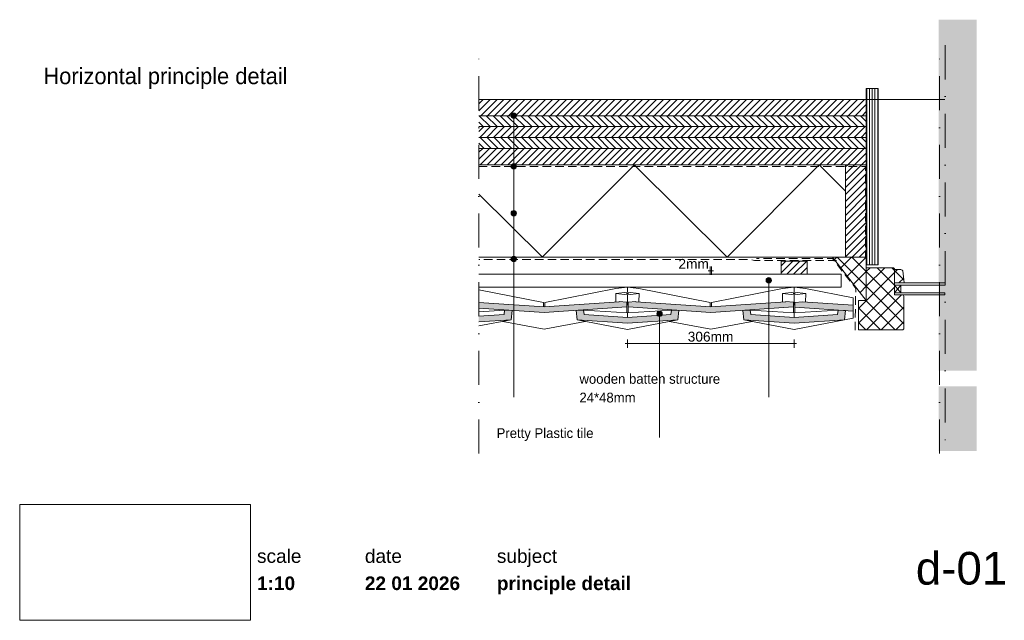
# Paper-space layout 'd-01 principle detail' of a CAD drawing. Header units: millimetres. Extents: x 14 to 194, y 11 to 271.
# Tile 1 of 2: x 14 to 194, y 11 to 121. Entities that reach past the tile are written whole.
import ezdxf
from ezdxf.xclip import XClip

# ---------------------------------------------------------------- set-up
doc = ezdxf.new("R2010")
doc.units = ezdxf.units.MM
doc.header["$MEASUREMENT"] = 0
doc.header["$XCLIPFRAME"] = 0
for name, pattern in [('B0302', [12.51, 6.26, -3.125, 0, -3.125]), ('B0701', [2.3412, 1.56, -0.7812]), ('Wipeout_Contour', [1000, 0, -1000])]:
    doc.linetypes.add(name, pattern=pattern)
for name, color, linetype in [('#01', 7, 'Continuous'), ('Dim - 1_50_100', 7, 'Continuous'), ('Info - 1_50_100', 7, 'Continuous'), ('Info - 1_5_10', 7, 'Continuous'), ('Info - Nederlands', 7, 'Continuous')]:
    doc.layers.add(name, color=color, linetype=linetype)
doc.styles.add('GENERATED_STYLE_1', font='HelveticaNeue.ttc')
doc.styles.add('GENERATED_STYLE_2', font='HelveticaNeue.ttc')
doc.styles.add('GENERATED_STYLE_3', font='Helvetica.ttc')
doc.styles.add('GENERATED_STYLE_4', font='txt')
picture_1 = doc.add_image_def('image1.png', size_in_pixel=(317, 159))
pattern_1 = [(45, (-428.7297, 229.6464), (-1.343503, 1.343503), []), (135, (-428.7297, 229.6464), (1.343503, 1.343503), [])]
pattern_2 = [(45, (-428.7297, 229.6464), (-0.6363961, 0.6363961), [])]
pattern_3 = [(315, (-428.7297, 229.6464), (0.6363961, 0.6363961), [])]

# ---------------------------------------------------------------- blocks, each defined once
blk = doc.blocks.new('Drawing_1_1', base_point=(-200, 60))
at = {"color": 2, "linetype": 'Continuous', "lineweight": 0}
for s, insert, char_height, attachment_point, style in [('\\A1;{\\pql;\\fHelvetica Neue|b0|i0|c0|p0;\\W1.000000;scale}', (57.28, 24.14), 2.5, 1, 'GENERATED_STYLE_1'), ('\\A1;{\\pql;\\fHelvetica Neue|b0|i0|c0|p0;\\W1.000000;date}', (77.08, 24.14), 2.5, 1, 'GENERATED_STYLE_1'), ('\\A1;{\\pql;\\fHelvetica Neue|b0|i0|c0|p0;\\W1.000000;subject}', (101.31, 24.14), 2.5, 1, 'GENERATED_STYLE_1'), ('\\A1;{\\pqr;\\fHelvetica Neue|b0|i0|c0|p0;\\W1.000000;d-01}', (195, 23.65), 6, 3, 'GENERATED_STYLE_1'), ('\\A1;{\\pql;\\fHelvetica Neue|b1|i0|c0|p0;\\W1.000000;1:10}', (57.28, 19.14), 2.5, 1, 'GENERATED_STYLE_2'), ('\\A1;{\\pql;\\fHelvetica Neue|b1|i0|c0|p0;\\W1.000000;22 01 2026}', (77.08, 19.14), 2.5, 1, 'GENERATED_STYLE_2'), ('\\A1;{\\pql;\\fHelvetica Neue|b1|i0|c0|p0;\\W1.000000;principle detail}', (101.31, 19.14), 2.5, 1, 'GENERATED_STYLE_2')]:
    blk.add_mtext(s, dxfattribs=dict(at, insert=insert, char_height=char_height, attachment_point=attachment_point, style=style))
at = {"color": 254, "linetype": 'Wipeout_Contour', "lineweight": 0, "ltscale": 174.062972}
blk.add_wipeout([(13.71, 11.09), (56.11, 11.09), (56.11, 32.35), (13.71, 32.35)], dxfattribs=at)
at = {"color": 9, "lineweight": 0}
image = blk.add_image(picture_1, insert=(13.71, 11.09), size_in_units=(42.4, 21.27), dxfattribs=at)
image.set_boundary_path([(-0.5, -0.5), (316.5, 158.5)])
blk = doc.blocks.new('Drawing_3_2', base_point=(-428.73, 229.65))
at = {"layer": '#01', "linetype": 'Continuous', "lineweight": 0, "true_color": 0x000000}
for points in [[(103.91, 103.8), (103.95, 103.61), (104.05, 103.44), (104.22, 103.34), (104.41, 103.3), (104.6, 103.34), (104.76, 103.44), (104.87, 103.61), (104.91, 103.8), (104.87, 103.99), (104.76, 104.15), (104.6, 104.26), (104.41, 104.3), (104.22, 104.26), (104.05, 104.15), (103.95, 103.99)], [(103.91, 94.48), (103.95, 94.29), (104.05, 94.12), (104.22, 94.02), (104.41, 93.98), (104.6, 94.02), (104.76, 94.12), (104.87, 94.29), (104.91, 94.48), (104.87, 94.67), (104.76, 94.83), (104.6, 94.94), (104.41, 94.98), (104.22, 94.94), (104.05, 94.83), (103.95, 94.67)], [(103.91, 85.87), (103.95, 85.68), (104.05, 85.52), (104.22, 85.41), (104.41, 85.37), (104.6, 85.41), (104.76, 85.52), (104.87, 85.68), (104.91, 85.87), (104.87, 86.06), (104.76, 86.22), (104.6, 86.33), (104.41, 86.37), (104.22, 86.33), (104.05, 86.22), (103.95, 86.06)], [(103.91, 77.46), (103.95, 77.27), (104.05, 77.11), (104.22, 77), (104.41, 76.96), (104.6, 77), (104.76, 77.11), (104.87, 77.27), (104.91, 77.46), (104.87, 77.65), (104.76, 77.82), (104.6, 77.93), (104.41, 77.96), (104.22, 77.93), (104.05, 77.82), (103.95, 77.65)], [(150.72, 73.53), (150.76, 73.34), (150.87, 73.18), (151.03, 73.07), (151.22, 73.03), (151.41, 73.07), (151.58, 73.18), (151.68, 73.34), (151.72, 73.53), (151.68, 73.72), (151.58, 73.89), (151.41, 73.99), (151.22, 74.03), (151.03, 73.99), (150.87, 73.89), (150.76, 73.72)], [(130.67, 67.4), (130.7, 67.21), (130.81, 67.04), (130.97, 66.93), (131.17, 66.9), (131.36, 66.93), (131.52, 67.04), (131.63, 67.21), (131.67, 67.4), (131.63, 67.59), (131.52, 67.75), (131.36, 67.86), (131.17, 67.9), (130.97, 67.86), (130.81, 67.75), (130.7, 67.59)]]:
    blk.add_hatch(color=18, dxfattribs=at).paths.add_polyline_path(points)
at = {"layer": '#01', "linetype": 'Continuous', "lineweight": 0, "true_color": 0xe4e7e8}
for points in [[(109.99, 68.65), (97.99, 69.48), (97.99, 68.44), (109.99, 67.61), (125.19, 68.66), (125.19, 69.54), (123.77, 69.63), (123.77, 69.61)], [(140.59, 68.65), (126.81, 69.61), (126.81, 69.63), (125.39, 69.54), (125.39, 68.66), (140.59, 67.61), (155.79, 68.66), (155.79, 69.54), (154.37, 69.63), (154.37, 69.61)], [(157.41, 69.58), (155.99, 69.49), (155.99, 68.61), (166.72, 67.9), (166.72, 68.95), (157.4, 69.56)], [(97.99, 66.94), (97.99, 65.9), (103.93, 66.3), (104.13, 67.97), (102.74, 68.06), (102.63, 67.26)], [(115.84, 67.97), (116.05, 66.3), (125.29, 65.68), (134.53, 66.3), (134.73, 67.97), (133.34, 68.06), (133.23, 67.26), (125.29, 66.72), (117.34, 67.26), (117.24, 68.06)], [(146.44, 67.97), (146.65, 66.3), (155.89, 65.68), (165.13, 66.3), (165.33, 67.97), (163.94, 68.06), (163.83, 67.26), (155.89, 66.72), (147.94, 67.26), (147.84, 68.06)]]:
    blk.add_hatch(color=254, dxfattribs=at).paths.add_polyline_path(points)
at = {"layer": 'Info - 1_50_100', "linetype": 'Continuous', "lineweight": 0, "true_color": 0x000000}
h = blk.add_hatch(dxfattribs=at)
h.set_pattern_fill('325_Houtachtig_plaatmate_E3', color=18, style=0, pattern_type=2)
h.set_pattern_definition([(90, (170.2233, 143.45415), (-0.5, 0), [])])
h.paths.add_polyline_path([(171.32, 108.78), (169.12, 108.78), (169.12, 76.36), (171.32, 76.36)])
h = blk.add_hatch(dxfattribs=at)
h.set_pattern_fill('310_Naaldhout__01__0002', color=18, style=0, pattern_type=2)
h.set_pattern_definition(pattern_2)
h.paths.add_polyline_path([(169.12, 106.78), (97.99, 106.78), (97.99, 103.78), (169.12, 103.78)])
h = blk.add_hatch(dxfattribs=at)
h.set_pattern_fill('310_Naaldhout__02__0002', color=18, style=0, pattern_type=2)
h.set_pattern_definition(pattern_3)
h.paths.add_polyline_path([(169.12, 103.78), (97.99, 103.78), (97.99, 101.78), (169.12, 101.78)])
h = blk.add_hatch(dxfattribs=at)
h.set_pattern_fill('310_Naaldhout__01__0002', color=18, style=0, pattern_type=2)
h.set_pattern_definition(pattern_2)
h.paths.add_polyline_path([(169.12, 101.78), (97.99, 101.78), (97.99, 99.78), (169.12, 99.78)])
h = blk.add_hatch(dxfattribs=at)
h.set_pattern_fill('310_Naaldhout__02__0002', color=18, style=0, pattern_type=2)
h.set_pattern_definition(pattern_3)
h.paths.add_polyline_path([(169.12, 99.78), (97.99, 99.78), (97.99, 97.78), (169.12, 97.78)])
h = blk.add_hatch(dxfattribs=at)
h.set_pattern_fill('310_Naaldhout__01__0002', color=18, style=0, pattern_type=2)
h.set_pattern_definition(pattern_2)
h.paths.add_polyline_path([(169.12, 97.78), (97.99, 97.78), (97.99, 94.78), (169.12, 94.78)])
h = blk.add_hatch(dxfattribs=at)
h.set_pattern_fill('415_Isolatie_ruit_0002', color=18, style=0, pattern_type=2)
h.set_pattern_definition([(135.15, (109.64, 77.777), (16.881, 16.97), []), (225.15, (109.64, 77.777), (-17.06, 16.97), [])])
h.paths.add_polyline_path([(165.32, 94.78), (97.99, 94.78), (97.99, 77.78), (165.32, 77.78)])
h = blk.add_hatch(dxfattribs=at)
h.set_pattern_fill('310_Naaldhout__01__0002', color=18, style=0, pattern_type=2)
h.set_pattern_definition(pattern_2)
h.paths.add_polyline_path([(169.12, 77.78), (169.12, 94.78), (165.32, 94.78), (165.32, 77.78)])
at = {"layer": 'Info - 1_5_10', "linetype": 'Continuous', "lineweight": 0, "true_color": 0x99a3a6}
h = blk.add_hatch(dxfattribs=at)
h.set_pattern_fill('305_Loofhout__02__0002', color=253, style=0, pattern_type=2)
h.set_pattern_definition(pattern_1)
h.paths.add_polyline_path([(169.12, 77.78), (162.94, 77.78), (169.12, 69.86)])
h = blk.add_hatch(dxfattribs=at)
h.set_pattern_fill('310_Naaldhout__01__0002', color=253, style=0, pattern_type=2)
h.set_pattern_definition(pattern_2)
h.paths.add_polyline_path([(153.48, 74.68), (158.28, 74.68), (158.28, 77.08), (153.48, 77.08)])
h = blk.add_hatch(dxfattribs=at)
h.set_pattern_fill('305_Loofhout__02__0002', color=253, style=0, pattern_type=2)
h.set_pattern_definition(pattern_1)
h.paths.add_polyline_path([(167.72, 69.86), (167.72, 64.46), (175.82, 64.46), (176.02, 64.66), (176.02, 70.66), (175.92, 70.85), (174.32, 70.85), (174.32, 73.96), (174.32, 75.66), (174.12, 75.86), (169.12, 75.86), (169.12, 69.86)])
h = blk.add_hatch(dxfattribs=at)
h.set_pattern_fill('305_Loofhout__02__0002', color=253, style=0, pattern_type=2)
h.set_pattern_definition(pattern_1)
h.paths.add_polyline_path([(174.32, 73.05), (176.09, 73.05), (175.86, 75.29, 0.246914), (175.31, 75.51), (174.32, 75.51)])
at = {"layer": '#01', "color": 9, "linetype": 'Continuous', "lineweight": 0}
for p, q in [((169.12, 106.78), (183.56, 106.78)), ((104.41, 103.3), (104.41, 58.28)), ((104.41, 93.98), (104.41, 52.06)), ((104.41, 85.37), (104.41, 60.47)), ((104.41, 76.96), (104.41, 52.06)), ((151.22, 73.03), (151.22, 52.06)), ((175.45, 71.25), (174.32, 72.65)), ((175.45, 72.65), (174.32, 71.25)), ((109.89, 69.49), (97.99, 71.78)), ((123.17, 72.01), (110.09, 69.49)), ((125.29, 72.28), (123.17, 72.01)), ((123.17, 71.12), (125.29, 71.38)), ((123.17, 69.57), (123.17, 71.12)), ((125.29, 70.85), (123.17, 71.12)), ((125.09, 71.12), (125.15, 71.13)), ((125.15, 71.1), (125.09, 71.12)), ((125.15, 71.13), (125.29, 71.14)), ((125.29, 71.09), (125.15, 71.1)), ((127.36, 72.02), (125.29, 72.28)), ((125.29, 71.38), (125.29, 72.28)), ((125.29, 71.38), (127.41, 71.12)), ((125.29, 71.14), (125.43, 71.13)), ((127.41, 71.12), (125.29, 70.85)), ((125.43, 71.1), (125.29, 71.09)), ((125.29, 69.01), (125.29, 70.85)), ((125.43, 71.13), (125.49, 71.12)), ((125.49, 71.12), (125.43, 71.1)), ((140.49, 69.49), (127.36, 72.02)), ((127.41, 71.12), (127.4, 69.57)), ((153.77, 72.01), (140.69, 69.49)), ((155.89, 72.28), (153.77, 72.01)), ((153.77, 71.12), (155.89, 71.38)), ((153.77, 69.54), (153.77, 71.12)), ((155.89, 70.85), (153.77, 71.12)), ((155.69, 71.12), (155.75, 71.13)), ((155.75, 71.1), (155.69, 71.12)), ((155.75, 71.13), (155.89, 71.14)), ((155.89, 71.09), (155.75, 71.1)), ((157.96, 72.02), (155.89, 72.28)), ((155.89, 71.38), (155.89, 72.28)), ((155.89, 71.38), (158.01, 71.12)), ((155.89, 71.14), (156.03, 71.13)), ((158.01, 71.12), (155.89, 70.85)), ((156.03, 71.1), (155.89, 71.09)), ((155.89, 69.01), (155.89, 70.85)), ((156.03, 71.13), (156.09, 71.12)), ((156.09, 71.12), (156.03, 71.1)), ((166.72, 70.33), (157.96, 72.02)), ((158.01, 71.12), (158, 69.52)), ((109.89, 68.66), (109.89, 69.49)), ((110.09, 69.49), (110.09, 68.65)), ((125.19, 69.03), (125.29, 69.01)), ((125.29, 69.01), (125.39, 69.03)), ((140.49, 68.66), (140.49, 69.49)), ((140.69, 69.49), (140.69, 68.65)), ((155.79, 69.03), (155.89, 69.01)), ((155.89, 69.01), (155.99, 69.03)), ((166.72, 68.95), (166.72, 70.33)), ((166.72, 66.61), (166.72, 68.95)), ((102.74, 68.06), (97.99, 67.78)), ((125.29, 67.58), (117.24, 68.06)), ((125.19, 68.66), (125.19, 67.59)), ((133.34, 68.06), (125.29, 67.58)), ((125.29, 67.58), (125.29, 66.72)), ((125.39, 68.66), (125.39, 67.59)), ((131.17, 66.9), (131.17, 44.64)), ((155.89, 67.58), (147.84, 68.06)), ((155.79, 68.66), (155.79, 67.59)), ((163.94, 68.06), (155.89, 67.58)), ((155.89, 67.58), (155.89, 66.72)), ((156, 68.62), (156, 67.6)), ((97.99, 65.16), (103.93, 66.3)), ((102.43, 65.99), (109.99, 64.54)), ((109.99, 64.54), (117.55, 65.99)), ((116.05, 66.3), (125.29, 64.52)), ((125.29, 64.52), (134.53, 66.3)), ((133.03, 65.99), (140.59, 64.54)), ((140.59, 64.54), (148.15, 65.99)), ((146.65, 66.3), (155.89, 64.52)), ((155.89, 64.52), (165.13, 66.3)), ((163.56, 66), (166.72, 66.61))]:
    blk.add_line(p, q, dxfattribs=at)
at = {"layer": '#01', "color": 2, "linetype": 'Continuous', "lineweight": 0}
for p, q in [((97.99, 69.48), (109.99, 68.65)), ((109.99, 68.65), (123.77, 69.61)), ((123.77, 69.61), (123.77, 69.63)), ((123.77, 69.63), (125.19, 69.54)), ((125.19, 69.54), (125.19, 68.66)), ((125.39, 69.54), (126.81, 69.63)), ((125.39, 68.66), (125.39, 69.54)), ((126.81, 69.63), (126.81, 69.61)), ((126.81, 69.61), (140.59, 68.65)), ((140.59, 68.65), (154.37, 69.61)), ((154.37, 69.61), (154.37, 69.63)), ((154.37, 69.63), (155.79, 69.54)), ((155.79, 69.54), (155.79, 68.66)), ((155.99, 69.49), (157.41, 69.58)), ((155.99, 68.61), (155.99, 69.49)), ((157.41, 69.58), (157.4, 69.56)), ((157.4, 69.56), (166.72, 68.95)), ((109.99, 67.61), (97.99, 68.44)), ((97.99, 66.94), (102.63, 67.26)), ((102.63, 67.26), (102.74, 68.06)), ((102.74, 68.06), (104.13, 67.97)), ((104.13, 67.97), (103.93, 66.3)), ((125.19, 68.66), (109.99, 67.61)), ((115.84, 67.97), (117.24, 68.06)), ((116.05, 66.3), (115.84, 67.97)), ((117.24, 68.06), (117.34, 67.26)), ((117.34, 67.26), (125.29, 66.72)), ((125.29, 66.72), (133.23, 67.26)), ((140.59, 67.61), (125.39, 68.66)), ((133.23, 67.26), (133.34, 68.06)), ((133.34, 68.06), (134.73, 67.97)), ((134.73, 67.97), (134.53, 66.3)), ((155.79, 68.66), (140.59, 67.61)), ((146.44, 67.97), (147.84, 68.06)), ((146.65, 66.3), (146.44, 67.97)), ((147.84, 68.06), (147.94, 67.26)), ((147.94, 67.26), (155.89, 66.72)), ((155.89, 66.72), (163.83, 67.26)), ((166.72, 67.9), (155.99, 68.61)), ((163.83, 67.26), (163.94, 68.06)), ((163.94, 68.06), (165.33, 67.97)), ((165.33, 67.97), (165.13, 66.3)), ((103.93, 66.3), (97.99, 65.9)), ((125.29, 65.68), (116.05, 66.3)), ((134.53, 66.3), (125.29, 65.68)), ((155.89, 65.68), (146.65, 66.3)), ((165.13, 66.3), (155.89, 65.68))]:
    blk.add_line(p, q, dxfattribs=at)
at = {"layer": '#01', "color": 9, "linetype": 'B0302', "lineweight": 0, "flags": 128}
blk.add_lwpolyline([(183.6, 116.72), (183.6, 44.1)], dxfattribs=at)
at = {"layer": '#01', "color": 2, "linetype": 'B0701', "lineweight": 0, "flags": 128}
for points in [[(97.99, 94.48), (168.99, 94.48), (168.99, 77.58)], [(167.06, 64.36), (167.2, 72.01), (162.93, 77.54), (148.95, 77.54)]]:
    blk.add_lwpolyline(points, dxfattribs=at)
at = {"layer": '#01', "color": 1, "linetype": 'Continuous', "lineweight": 0}
for centre in [(104.41, 103.8), (104.41, 94.48), (104.41, 85.87), (104.41, 77.46), (151.22, 73.53), (131.17, 67.4)]:
    blk.add_circle(centre, 0.5, dxfattribs=at)
at = {"layer": 'Dim - 1_50_100', "color": 1, "linetype": 'Continuous', "lineweight": 0}
for p, q in [((140.49, 74.56), (140.49, 76.06)), ((140.69, 74.56), (140.69, 76.06)), ((140.09, 75.31), (140.49, 75.31)), ((140.49, 75.31), (140.69, 75.31)), ((140.69, 75.31), (141.09, 75.31)), ((124.89, 61.91), (125.29, 61.91)), ((125.29, 61.16), (125.29, 62.66)), ((125.29, 61.91), (155.89, 61.91)), ((155.89, 61.16), (155.89, 62.66)), ((155.89, 61.91), (156.29, 61.91))]:
    blk.add_line(p, q, dxfattribs=at)
at = {"layer": 'Info - 1_50_100', "color": 9, "linetype": 'Continuous', "lineweight": 0, "flags": 128}
blk.add_lwpolyline([(171.32, 108.78), (169.12, 108.78), (169.12, 76.36), (171.32, 76.36)], close=True, dxfattribs=at)
for points in [[(97.99, 106.78), (169.12, 106.78), (169.12, 103.78), (97.99, 103.78)], [(97.99, 103.78), (169.12, 103.78), (169.12, 101.78), (97.99, 101.78)], [(97.99, 101.78), (169.12, 101.78), (169.12, 99.78), (97.99, 99.78)], [(97.99, 99.78), (169.12, 99.78), (169.12, 97.78), (97.99, 97.78)], [(97.99, 97.78), (169.12, 97.78), (169.12, 94.78), (97.99, 94.78)], [(97.99, 74.68), (164.51, 74.68), (164.51, 72.28), (97.99, 72.28)]]:
    blk.add_lwpolyline(points, dxfattribs=at)
at = {"layer": 'Info - 1_50_100', "color": 4, "linetype": 'Continuous', "lineweight": 0, "flags": 128}
blk.add_lwpolyline([(97.99, 94.78), (169.12, 94.78), (169.12, 106.78), (97.99, 106.78)], dxfattribs=at)
at = {"layer": 'Info - 1_50_100', "color": 1, "linetype": 'Continuous', "lineweight": 0, "flags": 128}
blk.add_lwpolyline([(97.99, 94.78), (165.32, 94.78), (165.32, 77.78), (97.99, 77.78)], dxfattribs=at)
at = {"layer": 'Info - 1_50_100', "color": 2, "linetype": 'Continuous', "lineweight": 0, "flags": 128}
blk.add_lwpolyline([(169.12, 77.78), (165.32, 77.78), (165.32, 94.78), (169.12, 94.78)], close=True, dxfattribs=at)
at = {"layer": 'Info - 1_50_100', "color": 2, "linetype": 'B0701', "lineweight": 0, "flags": 128}
blk.add_lwpolyline([(163.69, 77.2), (148.63, 77.2), (147.87, 77.36), (97.99, 77.36)], dxfattribs=at)
at = {"layer": 'Info - 1_5_10', "color": 2, "linetype": 'Continuous', "lineweight": 0, "flags": 128}
for points in [[(169.12, 77.78), (162.94, 77.78), (169.12, 69.86)], [(167.72, 69.86), (169.12, 69.86), (169.12, 75.86), (174.12, 75.86), (174.32, 75.66), (174.32, 73.96), (174.32, 70.85), (175.92, 70.85), (176.02, 70.66), (176.02, 64.66), (175.82, 64.46), (167.72, 64.46)]]:
    blk.add_lwpolyline(points, close=True, dxfattribs=at)
at = {"layer": 'Info - 1_5_10', "color": 1, "linetype": 'Continuous', "lineweight": 0, "flags": 128}
for points in [[(153.48, 74.68), (153.48, 77.08), (158.28, 77.08), (158.28, 74.68)], [(174.32, 71.25), (174.32, 72.65), (175.45, 72.65), (175.45, 71.25)]]:
    blk.add_lwpolyline(points, close=True, dxfattribs=at)
at = {"layer": 'Info - 1_5_10', "color": 2, "linetype": 'Continuous', "lineweight": 0, "flags": 128}
blk.add_lwpolyline([(174.32, 73.05), (174.32, 75.51), (175.31, 75.51, -0.246914), (175.86, 75.29), (176.09, 73.05)], format="xyb", close=True, dxfattribs=at)
at = {"layer": 'Info - 1_5_10', "color": 9, "linetype": 'Continuous', "lineweight": 0, "flags": 128}
for points in [[(174.32, 73.05), (174.32, 72.65), (183.59, 72.65), (183.59, 73.05)], [(174.32, 71.25), (174.32, 70.85), (183.57, 70.85), (183.57, 71.25)]]:
    blk.add_lwpolyline(points, close=True, dxfattribs=at)
at = {"layer": 'Dim - 1_50_100', "color": 2, "linetype": 'Continuous', "lineweight": 0, "char_height": 1.8, "attachment_point": 7, "style": 'GENERATED_STYLE_3'}
for s, insert, width in [('\\A1;{\\pql;\\fHelvetica|b0|i0|c0|p0;\\W1.000000;2mm}', (134.64, 75.67), 5.6469), ('\\A1;{\\pql;\\fHelvetica|b0|i0|c0|p0;\\W1.000000;306mm}', (136.35, 62.27), 8.4735)]:
    blk.add_mtext(s, dxfattribs=dict(at, insert=insert, width=width))
at = {"layer": 'Info - Nederlands', "color": 2, "linetype": 'Continuous', "lineweight": 0, "char_height": 1.8, "attachment_point": 4, "style": 'GENERATED_STYLE_4'}
for s, insert, line_spacing_factor in [('\\A1;{\\pql;\\fWork Sans|b0|i0|c0|p0;\\W1.000000;wall\\P\\pql;\\fWork Sans|b0|i0|c0|p0;\\W1.000000;vapour barrier\\P\\pql;\\fWork Sans|b0|i0|c0|p0;\\C9;\\H1.000060x;\\W1.000000;insulation\\P\\pql;\\fWork Sans|b0|i0|c0|p0;\\C2;\\H0.999940x;\\W1.000000;waterproof membrane}', (74.48, 55.14), 1.064799), ('\\A1;{\\pql;\\fWork Sans|b0|i0|c0|p0;\\W1.000000;wooden batten structure\\P\\pql;\\fWork Sans|b0|i0|c0|p0;\\W1.000000;24*48mm}', (116.47, 53.71), 1.144272)]:
    blk.add_mtext(s, dxfattribs=dict(at, insert=insert, line_spacing_factor=line_spacing_factor))
at = {"layer": 'Info - Nederlands', "color": 2, "linetype": 'Continuous', "lineweight": 0, "insert": (101.26, 45.2), "char_height": 1.8, "attachment_point": 4, "style": 'GENERATED_STYLE_4'}
blk.add_mtext('\\A1;{\\pql;\\fWork Sans|b0|i0|c0|p0;\\W1.000000;Pretty Plastic tile }', dxfattribs=at)

psp = doc.layouts.new('d-01 principle detail')

# ---------------------------------------------------------------- hatches: boundary and pattern name
at = {"layer": 'Info - 1_5_10', "linetype": 'Continuous', "lineweight": 0}
for points in [[(189.42, 121.42), (189.42, 56.96), (182.42, 56.96), (182.42, 121.42)], [(189.42, 54.09), (189.42, 42.17), (182.42, 42.17), (182.42, 54.09)]]:
    psp.add_hatch(color=255, dxfattribs=at).paths.add_polyline_path(points)

# ---------------------------------------------------------------- linework, layer by layer
at = {"layer": '#01', "color": 2, "linetype": 'B0302', "lineweight": 0}
for p, q in [((97.99, 41.72), (97.99, 116.72)), ((182.6, 41.72), (182.6, 116.72))]:
    psp.add_line(p, q, dxfattribs=at)

# ---------------------------------------------------------------- block references
at = {"color": 4, "linetype": 'Continuous', "lineweight": 0}
ref = psp.add_blockref('Drawing_3_2', (-428.73, 229.65), dxfattribs=at)
XClip(ref).set_block_clipping_path([(97.9867431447, 36.8898033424), (186.637351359, 116.7241398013)])
ref = psp.add_blockref('Drawing_1_1', (-200, 60), dxfattribs=at)
XClip(ref).set_block_clipping_path([(-287.3178906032, -75.7273941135), (502.7286062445, 56.3449743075)])

# ---------------------------------------------------------------- texts
at = {"layer": 'Info - 1_5_10', "color": 2, "linetype": 'Continuous', "lineweight": 0, "insert": (18.06, 108.67), "char_height": 3, "attachment_point": 7, "style": 'GENERATED_STYLE_4'}
psp.add_mtext('\\A1;{\\pql;\\fWork Sans|b0|i0|c0|p0;\\W1.000000;Horizontal principle detail}', dxfattribs=at)

doc.saveas('drawing.dxf')
